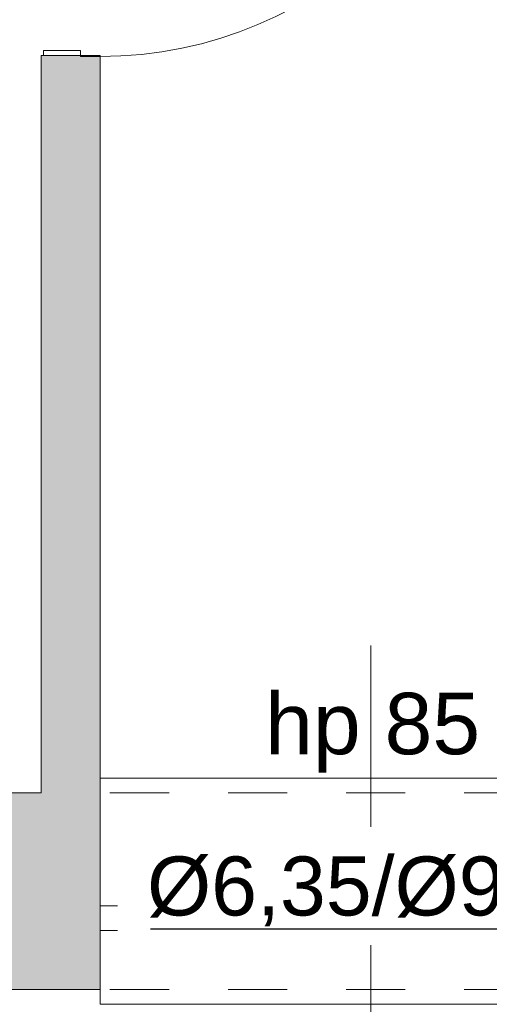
# Model space of a CAD drawing. Header units: millimetres. Extents: x 922208 to 1069538, y -182208 to -99877.
# Tile 125 of 256: x 985773 to 986728, y -172965 to -170962. Entities that reach past the tile are written whole.
import ezdxf
from ezdxf import colors
from ezdxf.entities.mleader import LeaderData, LeaderLine
from ezdxf.math import Vec2, Vec3

# ---------------------------------------------------------------- set-up
doc = ezdxf.new("R2010")
doc.units = ezdxf.units.MM
doc.header["$MEASUREMENT"] = 0
doc.linetypes.add('HIDDEN', pattern=[20, 10, -10])
doc.linetypes.add('Przerywana', pattern=[240, 120, -120])
for name, color, linetype, lineweight in [('IS_KLIM Opis_Qchł', 7, 'Continuous', 9), ('IS_KLIM Opis_Średnice', 7, 'Continuous', 9), ('IS_POWRÓT', 5, 'HIDDEN', 30), ('Nowe_220-A Ściany_Nr_pióra__19', 255, 'Continuous', 0), ('Nowe_220-A Ściany_Nr_pióra__23', 7, 'Continuous', 15), ('Nowe_220-A Ściany_Nr_pióra__27', 7, 'Continuous', 25), ('Nowe_220-A Ściany_Nr_pióra__3', 7, 'Continuous', 13), ('Nowe_220-A Ściany_Nr_pióra__7', 7, 'Continuous', 13)]:
    doc.layers.add(name, color=color, linetype=linetype, lineweight=lineweight)
doc.layers.add('Nowe_220-A Ściany_Nr_pióra__45', color=7, linetype='Continuous', lineweight=15, true_color=0x40a5ff)
doc.styles.add('FDBES', font='simplex.shx')
doc.styles.add('STYL_AUTOMATYCZNY_1', font='arial.ttf')

# ---------------------------------------------------------------- blocks, each defined once
blk = doc.blocks.new('parter01')
at = {"layer": 'Nowe_220-A Ściany_Nr_pióra__19', "linetype": 'Continuous', "lineweight": 0}
for points in [[(985936.55074, -111350.02069), (985816.55073, -111350.02069), (985816.55073, -112850.02068), (985936.55074, -112850.02068)], [(985566.55073, -113250.02068), (985936.55075, -113250.02068), (985936.55075, -112850.02067), (985566.55073, -112850.02067)]]:
    blk.add_hatch(color=255, dxfattribs=at).paths.add_polyline_path(points)
at = {"layer": 'Nowe_220-A Ściany_Nr_pióra__23', "color": 7, "linetype": 'Continuous', "lineweight": 0}
for p, q in [((985821.55073, -111340.02068), (985896.55073, -111340.02068)), ((985821.55073, -111350.02068), (985821.55073, -111340.02068)), ((985936.55073, -111350.02068), (985821.55073, -111350.02068)), ((985896.55073, -111340.02068), (985896.55073, -111352.02068)), ((985896.55073, -111352.02068), (985936.55073, -111352.02068)), ((985936.55073, -111352.02068), (985936.55073, -111350.02068)), ((986016.55073, -113080.02068), (985936.55073, -113080.02068)), ((986016.55073, -113130.02068), (986016.55073, -113080.02068)), ((985936.55073, -113130.02068), (986016.55073, -113130.02068))]:
    blk.add_line(p, q, dxfattribs=at)
at = {"layer": 'Nowe_220-A Ściany_Nr_pióra__27', "color": 7, "linetype": 'Continuous', "lineweight": 0}
for p, q in [((985821.55073, -111350.02068), (985816.55073, -111350.02068)), ((985821.55073, -111350.02068), (985816.55073, -111350.02068)), ((985936.55073, -111350.02068), (985821.55073, -111350.02068)), ((985936.55073, -111350.02068), (985821.55073, -111350.02068)), ((985936.55073, -111350.02068), (985821.55073, -111350.02068)), ((985936.55073, -113080.02068), (985936.55073, -112850.02068)), ((985936.55073, -113080.02068), (985936.55073, -112850.02068)), ((985936.55073, -113130.02068), (985936.55073, -113080.02068)), ((985936.55073, -113130.02068), (985936.55073, -113080.02068)), ((985936.55073, -113130.02068), (985936.55073, -113080.02068)), ((985936.55073, -113250.02068), (985936.55073, -113130.02068)), ((985936.55073, -113250.02068), (985936.55073, -113130.02068))]:
    blk.add_line(p, q, dxfattribs=at)
for points in [[(985816.55073, -111350.02069), (985816.55073, -112850.02068)], [(985936.55073, -112850.02068), (985936.55073, -111350.02069)], [(985816.55073, -112850.02068), (985566.5507, -112850.02068)], [(985566.5507, -113250.02068), (985936.55082, -113250.02068)]]:
    blk.add_lwpolyline(points, dxfattribs=at)
at = {"layer": 'Nowe_220-A Ściany_Nr_pióra__3', "color": 7, "linetype": 'Continuous', "lineweight": 0}
for p, q in [((987036.55073, -112820.02068), (985936.55073, -112820.02068)), ((985936.55073, -112820.02068), (985936.55073, -112850.02068)), ((986956.55073, -113080.02068), (986016.55073, -113080.02068)), ((986956.55073, -113105.02068), (986016.55073, -113105.02068)), ((986016.55073, -113130.02068), (986956.55073, -113130.02068)), ((985936.55073, -113280.02068), (985936.55073, -113250.02068)), ((987036.55073, -113280.02068), (985936.55073, -113280.02068))]:
    blk.add_line(p, q, dxfattribs=at)
at = {"layer": 'Nowe_220-A Ściany_Nr_pióra__3', "color": 7, "linetype": 'Przerywana', "lineweight": 0}
for p, q in [((987036.55073, -112850.02068), (985936.55073, -112850.02068)), ((987036.55073, -113250.02068), (985936.55073, -113250.02068))]:
    blk.add_line(p, q, dxfattribs=at)
at = {"layer": 'Nowe_220-A Ściany_Nr_pióra__3', "color": 7, "linetype": 'Continuous', "lineweight": 0}
blk.add_arc((985936.55073, -110528.02068), 824, 270, 0, dxfattribs=at)
at = {"layer": 'Nowe_220-A Ściany_Nr_pióra__45', "color": 161, "linetype": 'Continuous', "lineweight": 0, "true_color": 0x40a5ff}
blk.add_line((986486.55073, -113901.8064), (986486.55073, -112550.02068), dxfattribs=at)
at = {"layer": 'Nowe_220-A Ściany_Nr_pióra__7', "color": 7, "linetype": 'Continuous', "lineweight": 0, "insert": (986272.05573, -112809.08834), "char_height": 125, "attachment_point": 7, "style": 'STYL_AUTOMATYCZNY_1'}
blk.add_mtext('\\A1;{\\pql;\\pt0;\\fArial|b0|i0|c238|p0;\\W1.000000;hp 85\\fArial|b0|i0|c238|p0;\\W1.000000;\\A1{\\H.66x;\\S^  ;}\\fArial|b0|i0|c238|p0;\\W1.000000;\\fArial|b0|i0|c238|p0;\\W1.000000;}', dxfattribs=at)
at = {"layer": 'Nowe_220-A Ściany_Nr_pióra__7', "color": 7, "linetype": 'Continuous', "lineweight": 0, "char_height": 125, "attachment_point": 7, "rotation": 90, "style": 'STYL_AUTOMATYCZNY_1'}
for s, insert in [('\\A1;{\\pql;\\pt0;\\fArial|b0|i0|c238|p0;\\W1.000000;110\\fArial|b0|i0|c238|p0;\\W1.000000;\\A1{\\H.66x;\\S^  ;}\\fArial|b0|i0|c238|p0;\\W1.000000;\\fArial|b0|i0|c238|p0;\\W1.000000;}', (986426.14293, -113650.02068)), ('\\A1;{\\pql;\\pt0;\\fArial|b0|i0|c238|p0;\\W1.000000;180\\fArial|b0|i0|c238|p0;\\W1.000000;\\A1{\\H.66x;\\S^  ;}\\fArial|b0|i0|c238|p0;\\W1.000000;\\fArial|b0|i0|c238|p0;\\W1.000000;}', (986676.14293, -113650.02068))]:
    blk.add_mtext(s, dxfattribs=dict(at, insert=insert))

msp = doc.modelspace()

# ---------------------------------------------------------------- block references
at = {"layer": 'IS_POWRÓT', "color": 27, "linetype": 'ByBlock', "lineweight": 30}
msp.add_blockref('parter01', (0, -59685.2), dxfattribs=at)

# ---------------------------------------------------------------- next in the draw order: texts
at = {"layer": 'IS_KLIM Opis_Qchł', "ltscale": 0.01, "insert": (987423.6, -171228.5), "char_height": 150, "width": 1562.129, "attachment_point": 8, "style": 'FDBES', "bg_fill": 3, "box_fill_scale": 1.5, "bg_fill_color": 257, "bg_fill_transparency": 0}
msp.add_mtext('{\\fArial|b0|i0|c238|p34;\\W0.85;\\C222;\\c10748123;Pom.0.25\\PQchł,obl=1,41kW}', dxfattribs=at)

# ---------------------------------------------------------------- next in the draw order: leaders
at = {"layer": 'IS_KLIM Opis_Średnice', "ltscale": 30}
ml = msp.add_multileader_mtext('Standard', dxfattribs=at)
ml.set_content('{\\fArial|b0|i0|c238|p0;%%C6,35/%%C9,52}', color=256)
ml.set_leader_properties()
ml.build(insert=Vec2(0, 0))
ml.multileader.update_dxf_attribs({"text_left_attachment_type": 5, "text_right_attachment_type": 5, "dogleg_length": 0.8})
ctx = ml.context
ctx.base_point, ctx.char_height, ctx.plane_origin = Vec3(986045.4, -172812.6), 120, Vec3(991390.4, -170583.7)
ctx.left_attachment, ctx.right_attachment, ctx.text_align_type = 5, 5, 2
notes = []
notes.append((ctx, [(0, (1, 1, 0), (986994.5, -172812.6), (-1, 0), 0.8, [(0, [(987318, -172571.4)], 256, [])])]))
ctx.mtext.insert, ctx.mtext.alignment, ctx.mtext.flow_direction = Vec3(986991.7, -172664.5), 3, 5
ctx.mtext.has_bg_fill, ctx.mtext.bg_color, ctx.mtext.bg_scale_factor, ctx.mtext.bg_transparency, ctx.mtext.use_window_bg_color = 1, -939524096, 1.5, 0, 1
for ctx, leaders in notes:
    for number, flags, end, landing, length, lines in leaders:
        leader = LeaderData()
        leader.index, (leader.has_last_leader_line, leader.has_dogleg_vector, leader.attachment_direction) = number, flags
        leader.last_leader_point, leader.dogleg_vector, leader.dogleg_length = Vec3(end), Vec3(landing), length
        for number, points, colour, breaks in lines:
            line = LeaderLine()
            line.index, line.vertices, line.color, line.breaks = number, Vec3.list(points), colors.encode_raw_color(colour), breaks
            leader.lines.append(line)
        ctx.leaders.append(leader)

doc.saveas('drawing.dxf')
